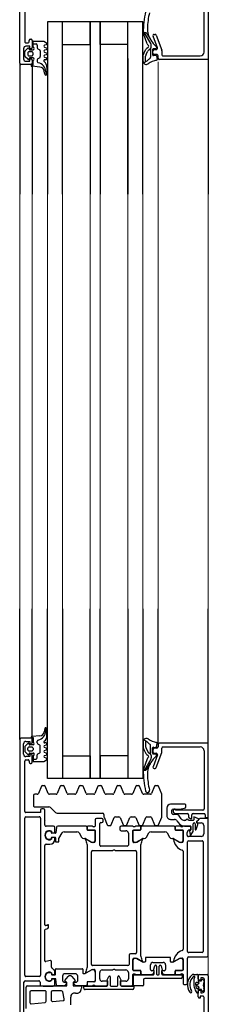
# Model space of a CAD drawing. Header units: millimetres. Extents: x -2286 to 43533, y -13832 to 14981.
# Tile 26 of 77: x 10125 to 10200, y -3923 to -3531. Entities that reach past the tile are written whole.
import ezdxf

# ---------------------------------------------------------------- set-up
doc = ezdxf.new("R2010")
doc.units = ezdxf.units.MM
doc.layers.add('A-DETL-GENF', color=92, linetype='Continuous', lineweight=18)
doc.layers.add('A-DOOR', color=31, linetype='Continuous', lineweight=25)

# ---------------------------------------------------------------- blocks, each defined once
blk = doc.blocks.new('Schueco_FWS_ADS-75-SimplySmart_inw_Family-02 - FWS SI insert unit 90-1646352-4_piętro II PT - projektowany')
at = {"layer": 'A-DETL-GENF'}
for p, q in [((747, 9), (-747, 9)), ((546, 4), (355.5, 4)), ((546, -2), (355.5, -2)), ((546, -8), (355.5, -8)), ((546, -19), (355.5, -19)), ((546, -23), (355.5, -23)), ((546, -34), (355.5, -34)), ((546, -40), (355.5, -40)), ((355.5, -46), (591.13, -46)), ((-756, -66), (756, -66))]:
    blk.add_line(p, q, dxfattribs=at)
at = {"layer": 'A-DOOR'}
for p, q in [((321.5, 9), (203.5, 9)), ((321.5, 9), (373.5, 9)), ((322, 4.5), (322, 8.5)), ((590.5, 9), (538.5, 9)), ((590, 4.5), (590, 8.5)), ((590.5, 9), (676.5, 9)), ((212.1, 7.3), (225, 7.3)), ((214.5, 6.45), (223, 6.45)), ((216.3, 4.4), (216.88, -1.1)), ((221, 4.95), (216.8, 4.95)), ((221.5, -1.05), (221.5, 4.45)), ((225.5, 6.8), (225.5, 1.4)), ((227.2, 1.2), (227.2, 6.5)), ((227.7, 7), (290.2, 7)), ((290.7, 6.5), (290.7, 1.2)), ((292.9, 7), (312.9, 7)), ((311.9, 4.7), (311.9, 4.5)), ((312.9, 5.2), (312.4, 5.2)), ((312.4, 4), (315.2, 4)), ((313.4, 6.5), (313.4, 5.7)), ((316.53, 6.85), (315.49, 5.81)), ((315.7, 7.5), (319.7, 7.5)), ((315.7, 5.3), (315.8, 5.3)), ((316.1, 5), (316.1, 3.7)), ((318.52, 7), (316.88, 7)), ((316.9, 4.2), (316.9, 5.3)), ((317.4, 5.8), (318, 5.8)), ((318.5, 5.3), (318.5, 4.2)), ((319.91, 5.81), (318.87, 6.85)), ((319.3, 3.7), (319.3, 5)), ((319.6, 5.3), (319.7, 5.3)), ((320.2, 4), (321.5, 4)), ((322.97, 1.03), (322.7, 4.1)), ((322.72, 4), (373.5, 4)), ((589.28, 4), (538.5, 4)), ((589.03, 1.03), (589.3, 4.1)), ((591.8, 4), (590.5, 4)), ((592.09, 5.81), (593.13, 6.85)), ((596.3, 7.5), (592.3, 7.5)), ((592.4, 5.3), (592.3, 5.3)), ((592.7, 3.7), (592.7, 5)), ((593.48, 7), (595.12, 7)), ((593.5, 5.3), (593.5, 4.2)), ((594.6, 5.8), (594, 5.8)), ((595.1, 4.2), (595.1, 5.3)), ((595.47, 6.85), (596.51, 5.81)), ((595.9, 5), (595.9, 3.7)), ((596.3, 5.3), (596.2, 5.3)), ((599.6, 4), (596.8, 4)), ((598.6, 6.5), (598.6, 5.7)), ((619.1, 7), (599.1, 7)), ((599.1, 5.2), (599.6, 5.2)), ((600.1, 4.7), (600.1, 4.5)), ((223.5, 0.4), (223.5, -4.5)), ((225, 0.9), (224, 0.9)), ((290.2, 0.7), (227.7, 0.7)), ((293.9, -0.5), (293.9, 0.2)), ((294.7, 3), (294.7, -2.59)), ((299.2, 3.5), (295.2, 3.5)), ((299.7, 2.03), (299.7, 3)), ((302.89, 0.38), (300.01, 1.57)), ((315.1, 3.7), (313, 3.7)), ((313.72, 3.7), (313.72, 2.5)), ((314.22, 2), (315.33, 2)), ((315.76, 1.75), (316.17, 1.05)), ((316.6, 0.8), (318.84, 0.8)), ((318, 3.7), (317.4, 3.7)), ((319.27, 1.05), (319.68, 1.75)), ((320.11, 2), (320.76, 2)), ((591.89, 2), (591.24, 2)), ((592.73, 1.05), (592.32, 1.75)), ((595.4, 0.8), (593.16, 0.8)), ((594, 3.7), (594.6, 3.7)), ((596.23, 1.75), (595.83, 1.05)), ((597.78, 2), (596.67, 2)), ((596.9, 3.7), (599, 3.7)), ((598.28, 3.7), (598.28, 2.5)), ((217.38, -1.55), (221, -1.55)), ((221, -3.55), (217.69, -3.55)), ((225.88, -3.7), (225.54, -3.7)), ((226.1, -3.6), (225.74, -3.6)), ((226.3, -5.22), (226.3, -3.8)), ((227.9, -3.8), (227.9, -5.05)), ((228.46, -3.6), (228.1, -3.6)), ((228.66, -3.7), (228.32, -3.7)), ((230.9, -3.6), (233.2, -3.6)), ((233.49, -3.24), (233.13, -1.36)), ((233.42, -1), (245.8, -1)), ((246, -1.2), (246, -1.3)), ((247.2, -2.5), (247.55, -2.5)), ((247.7, -1), (279.3, -1)), ((279.8, -1.5), (279.8, -3)), ((282.18, -3.7), (281.84, -3.7)), ((282.04, -3.6), (282.4, -3.6)), ((282.6, -3.8), (282.6, -5.05)), ((284.2, -5.22), (284.2, -3.8)), ((284.4, -3.6), (284.76, -3.6)), ((284.96, -3.7), (284.62, -3.7)), ((287, -4.5), (287, -1.5)), ((287.5, -1), (288.4, -1)), ((289.4, -1), (293.4, -1)), ((294.41, -3.29), (292.49, -5.21)), ((299.7, -5.47), (299.7, -2.83)), ((300.01, -2.37), (302.89, -1.18)), ((303.2, -0.02), (303.2, -0.78)), ((314.09, -1.5), (314.31, -0.9)), ((315.09, -0.9), (315.31, -1.5)), ((316.09, -1.5), (316.31, -0.9)), ((317.09, -0.9), (317.31, -1.5)), ((318.09, -1.5), (318.31, -0.9)), ((319.09, -0.9), (319.31, -1.5)), ((320.1, -1.4), (320.1, -1)), ((323.09, -1.8), (325.76, -1.8)), ((325.84, -1.01), (324.58, -0.76)), ((325.74, -1.58), (326.01, -1.72)), ((586.26, -1.58), (585.99, -1.72)), ((586.16, -1.01), (587.42, -0.76)), ((588.91, -1.8), (586.24, -1.8)), ((591.9, -1.4), (591.9, -1)), ((592.91, -0.9), (592.69, -1.5)), ((593.91, -1.5), (593.69, -0.9)), ((594.91, -0.9), (594.69, -1.5)), ((595.91, -1.5), (595.69, -0.9)), ((596.91, -0.9), (596.69, -1.5)), ((597.91, -1.5), (597.69, -0.9)), ((217.2, -4.1), (217.64, -8.29)), ((221.5, -7.63), (221.5, -4.05)), ((223.5, -8.46), (223.5, -5.83)), ((223.68, -5.63), (226.12, -5.42)), ((224, -5), (225.91, -5)), ((226.11, -4.82), (226.17, -4.03)), ((228.02, -4.03), (228.09, -4.82)), ((228.1, -5.25), (230.1, -5.25)), ((228.29, -5), (228.65, -5)), ((230.3, -5.45), (230.3, -15.85)), ((280.7, -5.45), (280.7, -6.35)), ((282.4, -5.25), (280.9, -5.25)), ((281.8, -5), (282.21, -5)), ((282.41, -4.82), (282.47, -4.03)), ((284.32, -4.03), (284.39, -4.82)), ((286.54, -5.61), (284.38, -5.42)), ((284.59, -5), (286.5, -5)), ((287, -17.29), (287, -6.1)), ((292.2, -5.91), (292.2, -24)), ((302.89, -7.12), (300.01, -5.93)), ((303.2, -7.52), (303.2, -8.28)), ((218.24, -8.72), (221.1, -8.11)), ((224.68, -9.54), (224.24, -9.42)), ((225, -8.55), (225, -9.3)), ((227.3, -8.05), (225.5, -8.05)), ((225.64, -8.96), (227.16, -10.23)), ((228.3, -13.05), (228.3, -9.05)), ((284.8, -8.69), (284.8, -13.75)), ((299.7, -12.97), (299.7, -10.33)), ((300.01, -9.87), (302.89, -8.68)), ((373.5, -8), (306, -8)), ((538.5, -8), (607, -8)), ((223.5, -17.29), (223.5, -13.64)), ((224.24, -12.68), (224.68, -12.56)), ((225, -12.8), (225, -13.55)), ((225.5, -14.05), (227.3, -14.05)), ((227.16, -11.77), (225.64, -13.04)), ((284.3, -14.62), (282.6, -15.6)), ((302.89, -14.62), (300.01, -13.43)), ((303.2, -15.02), (303.2, -15.78)), ((222, -35.9), (222, -17)), ((223.5, -18.1), (223.5, -20)), ((224.79, -17.8), (223.8, -17.8)), ((224.8, -17.79), (224, -17.79)), ((225.09, -20.8), (225.09, -18.1)), ((225.1, -20.49), (225.1, -18.09)), ((228.4, -16.25), (228.4, -16.91)), ((228.47, -17.16), (229.81, -19.49)), ((230.1, -16.05), (228.6, -16.05)), ((279.67, -17.8), (230.82, -17.8)), ((232, -19.5), (276.8, -19.5)), ((282.03, -17.16), (280.69, -19.49)), ((282.1, -16.47), (282.1, -16.91)), ((285.4, -20.49), (285.4, -18.09)), ((285.41, -18.1), (285.41, -20.8)), ((285.7, -17.79), (286.5, -17.79)), ((286.7, -17.8), (285.71, -17.8)), ((287, -20), (287, -18.1)), ((299.7, -20.47), (299.7, -17.83)), ((300.01, -17.37), (302.89, -16.18)), ((223.5, -21), (223.5, -25.4)), ((223.7, -20.28), (223.7, -20.72)), ((229.5, -21), (225.29, -21)), ((228.94, -20.99), (225.6, -20.99)), ((226.3, -22.8), (228.8, -22.8)), ((231.5, -34), (231.5, -20)), ((277.3, -20), (277.3, -28)), ((279, -33.7), (279, -23.3)), ((279.5, -22.8), (288, -22.8)), ((285.21, -21), (281, -21)), ((281.56, -20.99), (284.9, -20.99)), ((286.8, -20.72), (286.8, -20.28)), ((289.5, -21), (287, -21)), ((288.5, -23.3), (288.5, -23.7)), ((290, -23.7), (290, -21.5)), ((302.89, -22.12), (300.01, -20.93)), ((303.2, -22.52), (303.2, -23.28)), ((223.4, -27.3), (223.4, -29.7)), ((227.1, -27), (223.7, -27)), ((223.9, -26), (225.4, -26)), ((225.8, -25.74), (227.23, -26.4)), ((227.4, -26.67), (227.4, -26.7)), ((229.8, -23.8), (229.8, -28)), ((287.2, -26.28), (287.2, -26.92)), ((290.61, -24.54), (287.51, -25.82)), ((287.51, -27.38), (290.39, -28.57)), ((289, -24.2), (289.5, -24.2)), ((291.7, -24.5), (290.8, -24.5)), ((299.7, -27.97), (299.7, -25.33)), ((300.01, -24.87), (302.89, -23.68)), ((223.7, -30), (227.1, -30)), ((225.4, -31), (223.9, -31)), ((227.23, -30.6), (225.8, -31.26)), ((227.4, -30.3), (227.4, -30.33)), ((229.8, -29), (229.8, -33.2)), ((277.3, -29), (277.3, -37)), ((285.2, -31.3), (285.2, -33.2)), ((286.5, -30.8), (285.7, -30.8)), ((287, -36), (287, -31.3)), ((290.39, -30.89), (287.51, -32.09)), ((290.7, -29.03), (290.7, -30.43)), ((302.89, -29.62), (300.01, -28.43)), ((300.01, -32.37), (302.89, -31.18)), ((303.2, -30.02), (303.2, -30.78)), ((223.5, -31.6), (223.5, -35.5)), ((228.8, -34.2), (226.3, -34.2)), ((235.7, -34.5), (232, -34.5)), ((236.2, -37), (236.2, -35)), ((284.2, -34.2), (279.5, -34.2)), ((287.2, -32.55), (287.2, -33.18)), ((287.51, -33.64), (290.39, -34.84)), ((299.7, -35.47), (299.7, -32.83)), ((373.5, -34), (306, -34)), ((538.5, -34), (607, -34)), ((592.46, -34), (538.5, -34)), ((223.5, -39.95), (223.5, -36.55)), ((223.8, -36.25), (227.6, -36.25)), ((224, -36), (228, -36)), ((227.9, -36.55), (227.9, -44.15)), ((228, -37), (228, -38.9)), ((228.2, -36.28), (228.2, -36.72)), ((229.59, -38.9), (229.59, -36.2)), ((229.6, -36.51), (229.6, -38.91)), ((229.79, -36), (234, -36)), ((233.44, -36.01), (230.1, -36.01)), ((232.97, -39.84), (234.31, -37.51)), ((276.8, -37.5), (236.7, -37.5)), ((280.69, -37.51), (282.03, -39.84)), ((281, -36), (285.21, -36)), ((284.9, -36.01), (281.56, -36.01)), ((285.4, -38.91), (285.4, -36.51)), ((285.41, -36.2), (285.41, -38.9)), ((286.8, -36.72), (286.8, -36.28)), ((287, -38.9), (287, -37)), ((287.2, -38.82), (287.2, -39.45)), ((290.39, -37.16), (287.51, -38.36)), ((290.7, -35.3), (290.7, -36.7)), ((302.89, -37.12), (300.01, -35.93)), ((300.01, -39.87), (302.89, -38.68)), ((303.2, -37.52), (303.2, -38.28)), ((225.9, -40.25), (223.8, -40.25)), ((226.4, -55.15), (226.4, -40.75)), ((228, -39.71), (228, -43.41)), ((228.3, -39.2), (229.29, -39.2)), ((229.3, -39.21), (228.5, -39.21)), ((230, -43), (231.8, -43)), ((232.9, -40.8), (232.9, -40.09)), ((234.6, -41), (233.1, -41)), ((234.8, -50.8), (234.8, -41.2)), ((235.32, -39.2), (279.67, -39.2)), ((282.1, -40.09), (282.1, -40.53)), ((282.6, -41.4), (284.3, -42.38)), ((286.5, -39.21), (285.7, -39.21)), ((285.71, -39.2), (286.7, -39.2)), ((287, -52.29), (287, -39.71)), ((287.51, -39.91), (290.39, -41.11)), ((290.7, -41.57), (290.7, -42.97)), ((299.7, -42.97), (299.7, -40.33)), ((313.62, -43.15), (309.33, -40.63)), ((309.64, -41.53), (312.03, -42.97)), ((313.8, -41.63), (309.66, -40.21)), ((315.5, -41.55), (315.1, -42.1)), ((317.56, -40.3), (315.89, -41.21)), ((317.84, -41.29), (316.66, -41.93)), ((320.78, -40.15), (318.13, -40.15)), ((320.9, -41.08), (318.66, -41.08)), ((320.6, -41.61), (321.34, -40.31)), ((591.4, -41.61), (590.66, -40.31)), ((591.1, -41.08), (593.34, -41.08)), ((591.22, -40.15), (593.87, -40.15)), ((594.16, -41.29), (595.34, -41.93)), ((594.44, -40.3), (596.11, -41.21)), ((596.5, -41.55), (596.9, -42.1)), ((598.2, -41.63), (602.34, -40.21)), ((598.38, -43.15), (602.67, -40.63)), ((602.36, -41.53), (599.97, -42.97)), ((227.9, -45.7), (227.9, -46.2)), ((231.36, -45.4), (228.2, -45.4)), ((228.2, -46.5), (231.36, -46.5)), ((228.74, -44.37), (229.18, -44.49)), ((229.5, -44.25), (229.5, -43.5)), ((229.76, -44.23), (231.43, -44.68)), ((231.66, -44.97), (231.66, -45.1)), ((231.66, -46.8), (231.66, -46.93)), ((232.8, -44), (232.8, -48)), ((284.8, -43.25), (284.8, -48.75)), ((287.2, -45.08), (287.2, -45.72)), ((290.39, -43.43), (287.51, -44.62)), ((287.51, -46.18), (290.61, -47.46)), ((299.79, -47.46), (302.89, -46.18)), ((302.89, -44.62), (300.01, -43.43)), ((303.2, -45.02), (303.2, -45.78)), ((310, -44.5), (310, -44.82)), ((310.33, -45.29), (316.32, -47.47)), ((315.33, -45.73), (310.67, -44.03)), ((315.1, -43.29), (314.12, -43.29)), ((315.01, -45.4), (315.28, -45.4)), ((315.58, -45.14), (315.71, -44.11)), ((316, -43.85), (318.11, -43.85)), ((316, -44.5), (316, -45.26)), ((317.5, -44), (316.5, -44)), ((318, -45.5), (318, -44.5)), ((318.41, -44.19), (318.3, -45.09)), ((319.5, -46), (318.5, -46)), ((318.54, -45.42), (319.93, -45.69)), ((319.5, -46), (373.5, -46)), ((593.46, -45.42), (592.07, -45.69)), ((592.5, -46), (593.5, -46)), ((593.59, -44.19), (593.7, -45.09)), ((595.99, -43.85), (593.89, -43.85)), ((594, -45.5), (594, -44.5)), ((594.5, -44), (595.5, -44)), ((601.67, -45.29), (595.68, -47.47)), ((596, -44.5), (596, -45.26)), ((596.42, -45.14), (596.29, -44.11)), ((596.67, -45.73), (601.33, -44.03)), ((596.99, -45.4), (596.72, -45.4)), ((596.9, -43.29), (597.87, -43.29)), ((602, -44.5), (602, -44.82)), ((227.9, -47.75), (227.9, -55.35)), ((228, -48.59), (228, -52.29)), ((229.5, -47.45), (228.2, -47.45)), ((229.18, -47.51), (228.74, -47.63)), ((229.5, -48.5), (229.5, -47.75)), ((231.43, -47.22), (229.76, -47.67)), ((231.8, -49), (230, -49)), ((284.3, -49.62), (282.6, -50.6)), ((290.8, -47.5), (299.6, -47.5)), ((294.2, -49.5), (291.2, -49.5)), ((316.49, -47.5), (318, -47.5)), ((318.5, -48), (318.5, -62.8)), ((593.5, -48), (593.5, -62.8)), ((595.51, -47.5), (594, -47.5)), ((228, -53.1), (228, -55)), ((229.29, -52.8), (228.3, -52.8)), ((228.5, -52.79), (229.3, -52.79)), ((229.59, -55.8), (229.59, -53.1)), ((229.6, -53.09), (229.6, -55.49)), ((232.9, -51.91), (232.9, -51.2)), ((234.31, -54.49), (232.97, -52.16)), ((233.1, -51), (234.6, -51)), ((282.03, -52.16), (280.69, -54.49)), ((282.1, -51.47), (282.1, -51.91)), ((285.4, -55.49), (285.4, -53.09)), ((285.41, -53.1), (285.41, -55.8)), ((285.7, -52.79), (286.5, -52.79)), ((286.7, -52.8), (285.71, -52.8)), ((287, -55), (287, -53.1)), ((289.17, -53.52), (288.33, -54.1)), ((289.7, -51), (289.7, -52.49)), ((289.94, -55.23), (291.06, -54.45)), ((291.7, -53.22), (291.7, -52)), ((292, -53.12), (292, -57.6)), ((292.37, -52.27), (292.05, -52.89)), ((292.2, -51.5), (293.3, -51.5)), ((293.2, -52), (292.82, -52)), ((293.7, -52.8), (293.7, -52.5)), ((295.7, -56.8), (295.7, -51)), ((224, -56.5), (224, -57.2)), ((228, -56), (224.5, -56)), ((224.5, -57.7), (234.5, -57.7)), ((227.6, -55.65), (226.9, -55.65)), ((228.2, -55.28), (228.2, -55.72)), ((234, -56), (229.79, -56)), ((230.1, -55.99), (233.44, -55.99)), ((235, -58.2), (235, -65.5)), ((236.7, -63.5), (236.7, -58.2)), ((237.2, -57.7), (280.7, -57.7)), ((277, -56), (238, -56)), ((285.21, -56), (281, -56)), ((281.2, -58.2), (281.2, -63.5)), ((281.56, -55.99), (284.9, -55.99)), ((282.9, -63.2), (282.9, -58.1)), ((283.4, -57.6), (284.5, -57.6)), ((285.16, -58.58), (283.5, -58.74)), ((286.8, -55.72), (286.8, -55.28)), ((287, -58.5), (287, -56)), ((287.05, -56.56), (287.05, -58.85)), ((289.3, -57.1), (289.3, -56.46)), ((289.3, -60), (289.3, -58.1)), ((291.5, -58.1), (290.58, -58.1)), ((294.63, -57), (295.5, -57)), ((219.1, -62), (221.2, -62)), ((226.2, -62), (227.5, -62)), ((228, -62.5), (228, -65.5)), ((283.42, -59.11), (284.68, -59.88)), ((284.94, -59.95), (287.9, -59.95)), ((285.38, -58.85), (285.38, -58.78)), ((286.85, -59.05), (285.58, -59.05)), ((285.64, -61.14), (287.67, -61.84)), ((287.9, -60.75), (285.7, -60.75)), ((292, -60), (292, -64.3)), ((206, -64.3), (218.9, -64.3)), ((221.76, -64.21), (221.52, -63.97)), ((221.7, -64.5), (225.7, -64.5)), ((222.27, -64.3), (221.97, -64.3)), ((225.43, -64.3), (225.13, -64.3)), ((225.88, -63.97), (225.64, -64.21)), ((280.7, -64), (237.2, -64)), ((287.3, -64.2), (283.9, -64.2)), ((317, -64.3), (293.9, -64.3)), ((320, -66), (373.5, -66)), ((593.5, -66), (538.5, -66)), ((595, -64.3), (618.1, -64.3))]:
    blk.add_line(p, q, dxfattribs=at)
at = {"layer": 'A-DOOR', "flags": 128}
for points in [[(223.5, 5.95), (223.5, -0.3), (223.3, -0.3), (223.3, -4.3), (223.5, -4.3), (223.5, -9.7), (225, -9.7), (225.16, -9.11)], [(293.4, 0.7), (292.4, 0.7), (292.4, 6.5)], [(315.7, 4.5), (315.7, 5), (314.7, 5), (314.7, 6.5)], [(320.7, 6.5), (320.7, 5), (319.7, 5), (319.7, 4.5)], [(322.3, 4.5), (322.3, 3.7), (320.3, 3.7)], [(589.7, 4.5), (589.7, 3.7), (591.7, 3.7)], [(591.3, 6.5), (591.3, 5), (592.3, 5), (592.3, 4.5)], [(596.3, 4.5), (596.3, 5), (597.3, 5), (597.3, 6.5)], [(312.7, 3.4), (312.7, -0.6), (313.35, -1.6)], [(599.3, 3.4), (599.3, -0.6), (598.65, -1.6)], [(247.75, -2.3), (247.75, -2.23), (247.5, -1.9), (247.5, -1.2)], [(373.5, -40), (306, -40), (306, -2), (373.5, -2)], [(538.5, -40), (607, -40), (607, -2), (538.5, -2)], [(280.9, -6.55), (282.05, -6.55), (284.3, -7.82)], [(315, -8), (315, -19), (306, -19), (373.5, -19)], [(598, -8), (598, -19), (607, -19), (538.5, -19)], [(225.16, -12.89), (225, -12.3), (223.5, -12.3), (223.5, -15.55), (222.5, -15.55)], [(222.5, -16.5), (223.4, -16.5), (223.4, -25.5)], [(228.62, -17.41), (230, -19.8), (230, -20.5)], [(280.5, -20.5), (280.5, -19.8), (281.88, -17.41)], [(315, -34), (315, -23), (306, -23), (373.5, -23)], [(598, -34), (598, -23), (607, -23), (538.5, -23)], [(224, -25.9), (225.3, -25.9), (225.3, -23.8)], [(225.3, -33.2), (225.3, -31.1), (224, -31.1)], [(223.4, -31.5), (223.4, -36.4), (222.5, -36.4)], [(234.5, -36.5), (234.5, -37.2), (233.12, -39.59)], [(281.88, -39.59), (280.5, -37.2), (280.5, -36.5)], [(316.11, -42.41), (315.73, -43.03), (319.09, -43.03)], [(595.89, -42.41), (596.27, -43.03), (592.91, -43.03)], [(228.2, -44.45), (229.5, -44.45), (229.51, -44.39)], [(291.5, -64.8), (290.5, -64.8), (290.5, -66), (320, -66), (320, -46.5)], [(620.5, -64.8), (621.5, -64.8), (621.5, -66), (592, -66), (592, -46.5)], [(233.12, -52.41), (234.5, -54.8), (234.5, -55.5)], [(280.5, -55.5), (280.5, -54.8), (281.88, -52.41)], [(293.4, -63.8), (293.4, -53), (293.5, -53)], [(293.8, -52), (293.8, -54.5), (294.13, -56.58)], [(285.5, -58.6), (285.5, -59), (286.5, -59)], [(290.4, -58.21), (290.02, -58.96), (290, -59.5), (291.5, -59.5)], [(227.5, -66), (141, -66), (141, -62.6), (142.1, -61.5), (142.7, -61.5), (142.7, -63.2)], [(219.4, -63.8), (219.4, -62.8), (218.6, -62.8), (218.6, -62.5)], [(221.7, -63.3), (222, -63.3), (222, -62), (220.6, -62)], [(221.7, -62.5), (221.7, -63), (220.7, -63), (220.7, -63.5)], [(227.5, -62), (225.4, -62), (225.4, -63.3), (225.7, -63.3)], [(226.7, -63.5), (226.7, -63), (225.7, -63), (225.7, -62.5)], [(228, -60.06), (228, -60.15), (228, -61.5)], [(235.5, -66), (290, -66), (290, -62.6), (288.9, -61.5), (288.3, -61.5), (288.3, -63.2)], [(288.35, -61.5), (289, -61.5), (289.54, -62.12)], [(289.88, -62.06), (290.7, -60.2), (289.5, -60.2)]]:
    blk.add_lwpolyline(points, dxfattribs=at)
for points in [[(222.8, -62.27), (222.4, -62.13), (222.46, -61.49), (222.4, -62.13)], [(224.23, -62.12), (223.7, -60.99), (223.17, -62.12), (223.7, -60.99)], [(224.83, -61.15), (225, -62.13), (224.6, -62.27), (225, -62.13)]]:
    blk.add_lwpolyline(points, close=True, dxfattribs=at)
at = {"layer": 'A-DOOR'}
for centre, radius, start, end in [((321.5, 8.5), 0.5, 360, 90), ((590.5, 8.5), 0.5, 90, 180), ((216.8, 4.45), 0.5, 90, 186), ((221, 4.45), 0.5, 360, 90), ((223, 5.95), 0.5, 0, 90), ((225, 6.8), 0.5, 360, 90), ((227.7, 6.5), 0.5, 90, 180), ((290.2, 6.5), 0.5, 360, 90), ((292.9, 6.5), 0.5, 90, 180), ((312.4, 4.7), 0.5, 90, 180), ((312.4, 4.5), 0.5, 180, 270), ((312.9, 6.5), 0.5, 360, 90), ((312.9, 5.7), 0.5, 270, 0), ((315.7, 6.5), 1, 90, 180), ((315.2, 4.5), 0.5, 270, 360), ((315.7, 5.6), 0.3, 134.9981, 270.0001), ((315.8, 5), 0.3, 0, 90), ((316.88, 6.5), 0.5, 90, 135.0277), ((317.4, 5.3), 0.5, 89.9979, 180.0021), ((317.4, 4.2), 0.5, 179.9989, 270.0011), ((318, 5.3), 0.5, 359.9979, 90.0021), ((318, 4.2), 0.5, 269.9989, 0.0011), ((318.52, 6.5), 0.5, 44.9798, 90), ((319.6, 5), 0.3, 90, 180), ((319.7, 6.5), 1, 0, 90), ((319.7, 5.6), 0.3, 270.0055, 44.9966), ((320.2, 4.5), 0.5, 180, 270), ((321.5, 4.5), 0.5, 270, 0), ((322.3, 4.1), 0.4, 0.0006, 89.9999), ((589.7, 4.1), 0.4, 90.0001, 179.9994), ((590.5, 4.5), 0.5, 180, 270), ((592.3, 6.5), 1, 90, 180), ((591.8, 4.5), 0.5, 270, 360), ((592.3, 5.6), 0.3, 135.0034, 269.9945), ((592.4, 5), 0.3, 360, 90), ((593.48, 6.5), 0.5, 90, 135.0202), ((594, 5.3), 0.5, 89.9979, 180.0021), ((594, 4.2), 0.5, 179.9989, 270.0011), ((594.6, 5.3), 0.5, 359.9979, 90.0021), ((594.6, 4.2), 0.5, 269.9989, 0.0011), ((595.12, 6.5), 0.5, 44.9723, 90), ((596.2, 5), 0.3, 90, 180), ((596.3, 6.5), 1, 360, 90), ((596.3, 5.6), 0.3, 269.9999, 45.0019), ((596.8, 4.5), 0.5, 180, 270), ((599.1, 6.5), 0.5, 90, 180), ((599.1, 5.7), 0.5, 180, 270), ((599.6, 4.7), 0.5, 360, 90), ((599.6, 4.5), 0.5, 270, 360), ((224, 0.4), 0.5, 90, 180), ((225, 1.4), 0.5, 270, 0), ((227.7, 1.2), 0.5, 180, 270), ((290.2, 1.2), 0.5, 270, 0), ((293.4, 0.2), 0.5, 0, 90), ((295.2, 3), 0.5, 89.9999, 179.9999), ((299.2, 3), 0.5, 359.9999, 89.9999), ((300.2, 2.03), 0.5, 179.9999, 247.4999), ((302.7, -0.08), 0.5, 7.1452, 67.4999), ((313, 3.4), 0.3, 90, 180), ((314.22, 2.5), 0.5, 180, 270), ((315.6, 3.7), 0.5, 180.0006, 0.0006), ((315.33, 1.5), 0.5, 30, 90), ((316.6, 1.3), 0.5, 210, 270), ((318.84, 1.3), 0.5, 270, 330), ((319.8, 3.7), 0.5, 180, 0), ((320.11, 1.5), 0.5, 90, 150), ((320.76, 1.5), 0.5, 12.1266, 90), ((324.97, 2.44), 3.81, 192.6599, 268.1005), ((324.96, 1.2), 2, 185.0082, 258.9975), ((587.03, 2.44), 3.81, 271.8995, 347.3401), ((587.04, 1.2), 2, 281.0025, 354.9918), ((591.24, 1.5), 0.5, 90, 167.8734), ((592.2, 3.7), 0.5, 180, 360), ((591.89, 1.5), 0.5, 30, 90), ((593.16, 1.3), 0.5, 210, 270), ((595.4, 1.3), 0.5, 270, 330), ((596.4, 3.7), 0.5, 179.9994, 359.9994), ((596.67, 1.5), 0.5, 90, 150), ((597.78, 2.5), 0.5, 270, 360), ((599, 3.4), 0.3, 0, 90), ((217.38, -1.05), 0.5, 186, 270), ((217.69, -4.05), 0.5, 90, 186), ((221, -1.05), 0.5, 270, 0), ((221, -4.05), 0.5, 360, 90), ((227.1, -2.8), 1.8, 330, 210), ((227.1, -2.75), 1.6, 327.9154, 212.0846), ((225.88, -4), 0.3, 355, 90), ((226.1, -3.8), 0.2, 360, 90), ((228.1, -3.8), 0.2, 90, 180), ((228.32, -4), 0.3, 90, 185), ((228.65, -3), 2, 270, 333.8961), ((230.9, -4.1), 0.5, 90, 153.8961), ((233.42, -1.3), 0.3, 90, 191), ((233.2, -3.3), 0.3, 270, 11), ((245.8, -1.2), 0.2, 360, 90), ((247.2, -1.3), 1.2, 180, 270), ((247.7, -1.2), 0.2, 90, 180), ((247.55, -2.3), 0.2, 270, 360), ((247.55, -2.23), 0.2, 360, 45), ((279.3, -1.5), 0.5, 360, 90), ((281.8, -3), 2, 180, 270), ((283.4, -2.8), 1.8, 330, 210), ((283.4, -2.75), 1.6, 327.91, 212.09), ((282.18, -4), 0.3, 355, 90), ((282.4, -3.8), 0.2, 360, 90), ((284.4, -3.8), 0.2, 90, 180), ((284.62, -4), 0.3, 90, 185), ((287.5, -1.5), 0.5, 90, 180), ((288.9, -1.53), 0.725, 46.3972, 133.6028), ((293.4, -0.5), 0.5, 270, 360), ((293.7, -2.59), 1, 314.9999, 359.9999), ((300.2, -2.83), 0.5, 112.4999, 179.9999), ((302.7, -0.72), 0.5, 292.4999, 352.8547), ((313.7, -1.4), 0.4, 209.9997, 345.0005), ((314.7, -1), 0.4, 15.0002, 164.9998), ((315.7, -1.4), 0.4, 194.9996, 345.0004), ((316.7, -1), 0.4, 15.0002, 164.9998), ((317.7, -1.4), 0.4, 194.9996, 345.0004), ((318.7, -1), 0.4, 15.0002, 164.9998), ((319.7, -1.4), 0.4, 194.9997, 0.0002), ((320.5, -1), 0.4, 40.3208, 180), ((323.09, 1.2), 3, 220.3198, 270.0013), ((324.51, -4.78), 3.43, 68.9463, 84.3989), ((325.76, -1.4), 0.4, 269.9191, 78.9894), ((586.24, -1.4), 0.4, 101.0106, 270.0809), ((587.49, -4.78), 3.43, 95.6011, 111.0537), ((588.91, 1.2), 3, 269.9987, 319.6802), ((591.5, -1), 0.4, 360, 139.6792), ((592.3, -1.4), 0.4, 179.9998, 345.0003), ((593.3, -1), 0.4, 15.0002, 164.9998), ((594.3, -1.4), 0.4, 194.9996, 345.0004), ((595.3, -1), 0.4, 15.0002, 164.9998), ((596.3, -1.4), 0.4, 194.9996, 345.0004), ((597.3, -1), 0.4, 15.0002, 164.9998), ((598.3, -1.4), 0.4, 194.9995, 330.0003), ((221, -7.63), 0.5, 282, 360), ((224, -4.5), 0.5, 180, 270), ((223.7, -5.83), 0.2, 95, 180), ((225.91, -4.8), 0.2, 270, 355), ((226.1, -5.22), 0.2, 275, 0), ((228.1, -5.05), 0.2, 180, 270), ((228.29, -4.8), 0.2, 185, 270), ((230.1, -5.45), 0.2, 0, 90), ((280.9, -5.45), 0.2, 90, 180), ((280.9, -6.35), 0.2, 180, 270), ((282.05, -6.75), 0.2, 60, 90), ((282.21, -4.8), 0.2, 270, 355), ((282.4, -5.05), 0.2, 270, 360), ((284.4, -5.22), 0.2, 180, 265), ((283.8, -8.69), 1, 360, 60), ((284.59, -4.8), 0.2, 185, 270), ((286.5, -4.5), 0.5, 270, 360), ((286.5, -6.1), 0.5, 360, 85), ((293.2, -5.91), 1, 134.9999, 179.9999), ((300.2, -5.47), 0.5, 179.9999, 247.4999), ((302.7, -7.58), 0.5, 7.1452, 67.4999), ((217.07, 8.63), 20, 266.7837, 275.3952), ((218.13, -8.23), 0.5, 186, 282), ((219.09, -12.77), 1.5, 344.3113, 95.3952), ((224.5, -8.46), 1, 180, 255), ((224.75, -9.3), 0.25, 255, 0), ((225.5, -8.55), 0.5, 90, 180), ((225.45, -9.19), 0.3, 50, 165.0049), ((226.52, -11), 1, 310, 50), ((227.3, -9.05), 1, 360, 90), ((300.2, -10.33), 0.5, 112.4999, 179.9999), ((302.7, -8.22), 0.5, 292.4999, 352.8547), ((222.5, -13.55), 2, 169.3496, 270), ((224.5, -13.64), 1, 105, 180), ((224.75, -12.8), 0.25, 0, 105), ((225.5, -13.55), 0.5, 180, 270), ((225.45, -12.81), 0.3, 194.9951, 310), ((227.3, -13.05), 1, 270, 0), ((283.1, -16.47), 1, 120, 180), ((283.8, -13.75), 1, 300, 360), ((300.2, -12.97), 0.5, 179.9999, 247.4999), ((302.7, -15.08), 0.5, 7.1452, 67.4999), ((222.5, -17), 0.5, 90, 180), ((224, -17.29), 0.5, 180, 270), ((223.8, -18.1), 0.3, 90, 180), ((224.79, -18.1), 0.3, 0, 90), ((224.8, -18.09), 0.3, 0, 90), ((228.6, -16.25), 0.2, 90, 180), ((228.9, -16.91), 0.5, 180, 210), ((228.74, -17.34), 0.138, 84.6714, 210), ((228.29, -22.18), 5, 62.5097, 84.6714), ((228.94, -19.99), 1, 270, 30), ((230.1, -15.85), 0.2, 270, 0), ((230.82, -17.3), 0.5, 242.5097, 270), ((232, -20), 0.5, 90, 180), ((276.8, -20), 0.5, 0, 90), ((279.67, -17.3), 0.5, 270, 297.4903), ((282.21, -22.18), 5, 95.3286, 117.4903), ((281.56, -19.99), 1, 150, 270), ((281.76, -17.34), 0.138, 330, 95.3286), ((281.6, -16.91), 0.5, 330, 360), ((285.7, -18.09), 0.3, 90, 180), ((285.71, -18.1), 0.3, 90, 180), ((286.5, -17.29), 0.5, 270, 0), ((286.7, -18.1), 0.3, 0, 90), ((300.2, -17.83), 0.5, 112.4999, 179.9999), ((302.7, -15.72), 0.5, 292.4999, 352.8547), ((223.4, -20.28), 0.3, 0, 70.5288), ((223.4, -20.72), 0.3, 289.4712, 0), ((225.29, -20.8), 0.2, 180, 270), ((225.6, -20.49), 0.5, 180, 270), ((226.3, -23.8), 1, 90, 180), ((228.8, -23.8), 1, 360, 90), ((229.5, -20.5), 0.5, 270, 0), ((279.5, -23.3), 0.5, 90, 180), ((281, -20.5), 0.5, 180, 270), ((284.9, -20.49), 0.5, 270, 0), ((285.21, -20.8), 0.2, 270, 360), ((287.1, -20.28), 0.3, 109.4712, 180), ((287.1, -20.72), 0.3, 180, 250.5288), ((288, -23.3), 0.5, 0, 90), ((289.5, -21.5), 0.5, 0, 90), ((300.2, -20.47), 0.5, 179.9999, 247.4999), ((302.7, -22.58), 0.5, 7.1452, 67.4999), ((302.7, -23.22), 0.5, 292.4999, 352.8547), ((223.9, -25.5), 0.5, 180, 270), ((223.7, -27.3), 0.3, 90, 180), ((224, -25.4), 0.5, 180, 270), ((225.68, -26.01), 0.3, 65, 158.2882), ((227.1, -26.7), 0.3, 270, 0), ((227.1, -26.67), 0.3, 0, 65), ((287.7, -26.28), 0.5, 112.4999, 179.9999), ((287.7, -26.92), 0.5, 179.9999, 247.4999), ((289, -23.7), 0.5, 180, 270), ((289.5, -23.7), 0.5, 270, 0), ((290.8, -25), 0.5, 89.9999, 112.4999), ((291.7, -24), 0.5, 269.9999, 359.9999), ((300.2, -25.33), 0.5, 112.4999, 179.9999), ((223.7, -29.7), 0.3, 180, 270), ((223.9, -31.5), 0.5, 90, 180), ((224, -31.6), 0.5, 90, 180), ((225.68, -30.99), 0.3, 201.7118, 295), ((227.1, -30.3), 0.3, 0, 90), ((227.1, -30.33), 0.3, 295, 0), ((229.27, -28.5), 0.725, 316.3972, 43.6028), ((276.77, -28.5), 0.725, 316.3972, 43.6028), ((285.7, -31.3), 0.5, 90, 180), ((286.5, -31.3), 0.5, 0, 90), ((290.2, -29.03), 0.5, 359.9999, 67.4999), ((290.2, -30.43), 0.5, 292.4999, 359.9999), ((300.2, -27.97), 0.5, 179.9999, 247.4999), ((302.7, -30.08), 0.5, 7.1452, 67.4999), ((302.7, -30.72), 0.5, 292.4999, 352.8547), ((226.3, -33.2), 1, 180, 270), ((228.8, -33.2), 1, 270, 0), ((232, -34), 0.5, 180, 270), ((235.7, -35), 0.5, 0, 90), ((279.5, -33.7), 0.5, 180, 270), ((284.2, -33.2), 1, 270, 0), ((287.7, -32.55), 0.5, 112.4999, 179.9999), ((287.7, -33.18), 0.5, 179.9999, 247.4999), ((290.2, -35.3), 0.5, 359.9999, 67.4999), ((300.2, -32.83), 0.5, 112.4999, 179.9999), ((222.5, -35.9), 0.5, 180, 270), ((224, -35.5), 0.5, 180, 270), ((223.8, -36.55), 0.3, 90, 180), ((227.6, -36.55), 0.3, 0, 90), ((227.9, -36.28), 0.3, 360, 70.5288), ((227.9, -36.72), 0.3, 289.4712, 0), ((228.3, -38.9), 0.3, 180, 270), ((229.29, -38.9), 0.3, 270, 0), ((229.3, -38.91), 0.3, 270, 0), ((229.79, -36.2), 0.2, 90, 180), ((230.1, -36.51), 0.5, 90, 180), ((233.44, -37.01), 1, 330, 90), ((234, -36.5), 0.5, 0, 90), ((236.7, -37), 0.5, 180, 270), ((276.8, -37), 0.5, 270, 360), ((281, -36.5), 0.5, 90, 180), ((281.56, -37.01), 1, 90, 210), ((284.9, -36.51), 0.5, 0, 90), ((285.21, -36.2), 0.2, 360, 90), ((285.7, -38.91), 0.3, 180, 270), ((285.71, -38.9), 0.3, 180, 270), ((286.7, -38.9), 0.3, 270, 0), ((287.1, -36.28), 0.3, 109.4712, 180), ((287.1, -36.72), 0.3, 180, 250.5288), ((287.7, -38.82), 0.5, 112.4999, 179.9999), ((290.2, -36.7), 0.5, 292.4999, 359.9999), ((300.2, -35.47), 0.5, 179.9999, 247.4999), ((302.7, -37.58), 0.5, 7.1452, 67.4999), ((302.7, -38.22), 0.5, 292.4999, 352.8547), ((223.8, -39.95), 0.3, 180, 270), ((225.9, -40.75), 0.5, 0, 90), ((228.5, -39.71), 0.5, 90, 180), ((230, -43.5), 0.5, 90, 180), ((231.8, -44), 1, 0, 90), ((233.4, -40.09), 0.5, 150, 180), ((233.1, -40.8), 0.2, 180, 270), ((233.24, -39.66), 0.138, 150, 275.3286), ((232.79, -34.82), 5, 275.3286, 297.4903), ((234.6, -41.2), 0.2, 0, 90), ((235.32, -39.7), 0.5, 90, 117.4903), ((279.67, -39.7), 0.5, 62.5097, 90), ((282.21, -34.82), 5, 242.5097, 264.6714), ((281.76, -39.66), 0.138, 264.6714, 30), ((281.6, -40.09), 0.5, 0, 30), ((283.1, -40.53), 1, 180, 240), ((283.8, -43.25), 1, 0, 60), ((286.5, -39.71), 0.5, 0, 90), ((287.7, -39.45), 0.5, 179.9999, 247.4999), ((290.2, -41.57), 0.5, 359.9999, 67.4999), ((290.2, -42.97), 0.5, 292.4999, 359.9999), ((300.2, -40.33), 0.5, 112.4999, 179.9999), ((300.2, -42.97), 0.5, 179.9999, 247.4999), ((301.15, -41.84), 0.8, 103.4704, 285.301), ((308.33, -70.09), 29.94, 87.8817, 104.2277), ((308.32, -70.09), 28.34, 91.5223, 104.2144), ((307.78, -49.75), 8, 63.6139, 91.5286), ((310.03, -40.89), 0.75, 159.9851, 238.8937), ((309.4, -40.97), 0.8, 70.9899, 87.8894), ((306.09, -52.82), 11.5, 40.8482, 62.8303), ((313.54, -42.39), 0.8, 26.9556, 70.9899), ((314.69, -41.8), 0.5, 206.9556, 323.6334), ((315.16, -42.53), 0.764, 265.7355, 330.0671), ((316.47, -42.26), 1.2, 118.6334, 143.6334), ((317.47, -43.42), 1.7, 118.5366, 143.5366), ((318.13, -41.35), 1.2, 89.9961, 118.6334), ((318.66, -42.78), 1.7, 89.9272, 118.5366), ((319.09, -42.43), 0.6, 270, 326.6979), ((333.37, -53.98), 17.77, 136.2734, 140.8645), ((329.6, -47.34), 9.5, 145.949, 168.5732), ((320.25, -41.41), 0.4, 314.9639, 330.3746), ((320.73, -41.35), 1.2, 325.949, 88.0077), ((591.26, -41.35), 1.2, 91.9923, 214.051), ((582.4, -47.34), 9.5, 11.4268, 34.051), ((591.75, -41.41), 0.4, 209.6254, 225.0361), ((578.63, -53.98), 17.77, 39.1355, 43.7266), ((592.91, -42.43), 0.6, 213.3021, 270), ((593.34, -42.78), 1.7, 61.4634, 90.0728), ((593.87, -41.35), 1.2, 61.3666, 90.0039), ((594.53, -43.42), 1.7, 36.4634, 61.4634), ((595.53, -42.26), 1.2, 36.3666, 61.3666), ((596.84, -42.53), 0.764, 209.9329, 274.2645), ((597.3, -41.8), 0.5, 216.3666, 333.0444), ((605.91, -52.82), 11.5, 117.1697, 139.1518), ((598.46, -42.39), 0.8, 109.0101, 153.0444), ((604.22, -49.75), 8, 88.4714, 116.3861), ((602.6, -40.97), 0.8, 92.1106, 109.0101), ((601.97, -40.89), 0.75, 301.1063, 20.0149), ((603.67, -70.09), 29.94, 75.7723, 92.1183), ((603.68, -70.09), 28.34, 75.7856, 88.4777), ((228.2, -44.15), 0.3, 180, 270), ((228.2, -45.7), 0.3, 90, 180), ((228.2, -46.2), 0.3, 180, 270), ((229, -43.41), 1, 180, 255), ((229.25, -44.25), 0.25, 255, 0), ((229.71, -44.42), 0.2, 75, 170), ((231.36, -45.1), 0.3, 270, 0), ((231.36, -46.8), 0.3, 0, 90), ((231.36, -44.97), 0.3, 0, 75), ((231.36, -46.93), 0.3, 285, 0), ((287.7, -45.08), 0.5, 112.4999, 179.9999), ((287.7, -45.72), 0.5, 179.9999, 247.4999), ((302.7, -45.08), 0.5, 7.1452, 67.4999), ((302.7, -45.72), 0.5, 292.4999, 352.8547), ((310.5, -44.5), 0.5, 70, 180), ((310.5, -44.82), 0.5, 180, 250), ((314.12, -42.29), 1, 239.6164, 270), ((315.01, -45.1), 0.3, 220.8482, 270), ((315.28, -45.1), 0.3, 270, 352.9436), ((315.5, -45.26), 0.5, 250, 0), ((316, -44.15), 0.3, 90, 172.9436), ((316.5, -44.5), 0.5, 90, 180), ((317.5, -44.5), 0.5, 0, 90), ((318.5, -45.5), 0.5, 180, 270), ((318.11, -44.15), 0.3, 352.7923, 90), ((318.59, -45.13), 0.3, 171.882, 259.0059), ((319.5, -46.5), 0.5, 0, 90), ((319.99, -45.4), 0.3, 257.6435, 348.5732), ((592, -45.4), 0.3, 191.4268, 282.3565), ((592.5, -46.5), 0.5, 90, 180), ((593.4, -45.13), 0.3, 280.9941, 8.118), ((593.5, -45.5), 0.5, 270, 0), ((593.89, -44.15), 0.3, 90, 187.2077), ((594.5, -44.5), 0.5, 90, 180), ((595.5, -44.5), 0.5, 0, 90), ((595.99, -44.15), 0.3, 7.0564, 90), ((596.5, -45.26), 0.5, 180, 290), ((596.72, -45.1), 0.3, 187.0564, 270), ((596.99, -45.1), 0.3, 270, 319.1518), ((597.87, -42.29), 1, 270, 300.3836), ((601.5, -44.5), 0.5, 0, 110), ((601.5, -44.82), 0.5, 290, 360), ((228.2, -47.75), 0.3, 90, 180), ((229, -48.59), 1, 105, 180), ((229.25, -47.75), 0.25, 0, 105), ((230, -48.5), 0.5, 180, 270), ((229.71, -47.48), 0.2, 190, 285), ((231.8, -48), 1, 270, 0), ((234.6, -50.8), 0.2, 270, 0), ((283.1, -51.47), 1, 120, 180), ((283.8, -48.75), 1, 300, 0), ((291.2, -51), 1.5, 90, 180), ((290.8, -47), 0.5, 247.4999, 269.9999), ((294.2, -51), 1.5, 360, 90), ((299.6, -47), 0.5, 269.9999, 292.4999), ((316.49, -47), 0.5, 250, 270), ((318, -48), 0.5, 0, 90), ((594, -48), 0.5, 90, 180), ((595.51, -47), 0.5, 270, 290), ((228.5, -52.29), 0.5, 180, 270), ((228.3, -53.1), 0.3, 90, 180), ((229.29, -53.1), 0.3, 0, 90), ((229.3, -53.09), 0.3, 0, 90), ((233.1, -51.2), 0.2, 90, 180), ((233.4, -51.91), 0.5, 180, 210), ((233.24, -52.34), 0.138, 84.3774, 210), ((232.76, -57.18), 5, 17.7484, 84.3774), ((233.44, -54.99), 1, 270, 30), ((282.24, -57.18), 5, 95.6226, 162.2516), ((281.56, -54.99), 1, 150, 270), ((281.76, -52.34), 0.138, 330, 95.6226), ((281.6, -51.91), 0.5, 330, 0), ((285.7, -53.09), 0.3, 90, 180), ((285.71, -53.1), 0.3, 90, 180), ((286.5, -52.29), 0.5, 270, 0), ((286.7, -53.1), 0.3, 0, 90), ((290.05, -56.56), 3, 125, 180), ((288.45, -52.49), 1.25, 305, 360), ((290.2, -53.22), 1.5, 305, 360), ((292.2, -52), 0.5, 90, 180), ((292.5, -53.12), 0.5, 153, 180), ((292.82, -52.5), 0.5, 90, 153), ((293.2, -52.5), 0.5, 0, 90), ((293.3, -52), 0.5, 0, 90), ((293.5, -52.8), 0.2, 270, 0), ((221.2, -59), 0.45, 124.8585, 304.8585), ((223.91, -62.89), 5.19, 42.3901, 124.8585), ((223.91, -62.89), 4.29, 43.162, 124.8585), ((224.5, -56.5), 0.5, 90, 180), ((224.5, -57.2), 0.5, 180, 270), ((226.9, -55.15), 0.5, 180, 270), ((227.6, -55.35), 0.3, 270, 0), ((227.9, -55.28), 0.3, 360, 70.5288), ((227.9, -55.72), 0.3, 289.4712, 0), ((229.79, -55.8), 0.2, 180, 270), ((230.1, -55.49), 0.5, 180, 270), ((234, -55.5), 0.5, 270, 0), ((234.5, -58.2), 0.5, 0, 90), ((237.2, -58.2), 0.5, 90, 180), ((238, -55.5), 0.5, 197.7484, 270), ((277, -55.5), 0.5, 270, 342.2516), ((281, -55.5), 0.5, 180, 270), ((280.7, -58.2), 0.5, 360, 90), ((283.4, -58.1), 0.5, 90, 180), ((283.52, -58.94), 0.2, 95.5, 238.815), ((284.5, -58.6), 1, 360, 90), ((284.9, -55.49), 0.5, 270, 0), ((285.18, -58.78), 0.2, 0, 95.5), ((285.21, -55.8), 0.2, 270, 0), ((286.5, -58.5), 0.5, 270, 0), ((287.1, -55.28), 0.3, 109.4712, 180), ((287.1, -55.72), 0.3, 180, 250.5288), ((290.8, -56.46), 1.5, 125, 180), ((289.3, -57.6), 0.5, 270, 90), ((290.58, -58.3), 0.2, 90, 153), ((291.5, -57.6), 0.5, 270, 0), ((294.63, -56.5), 0.5, 189.0903, 270), ((295.5, -56.8), 0.2, 270, 0), ((219.1, -62.5), 0.5, 90, 180), ((221.6, -62), 1, 117.8642, 180), ((224.82, -68.1), 7.9, 80.8458, 117.8642), ((221.2, -62.5), 0.5, 0, 90), ((222.75, -61.52), 0.3, 107.4598, 175), ((222.75, -61.52), 0.3, 107.4598, 175), ((224.82, -68.1), 7.2, 98.9885, 107.4598), ((224.82, -68.1), 7.2, 98.9885, 107.4598), ((222.9, -61.99), 0.3, 250, 335), ((222.9, -61.99), 0.3, 250, 335), ((224.82, -68.1), 7.2, 92.4282, 98.9885), ((224.82, -68.1), 7.2, 92.4282, 98.9885), ((224.5, -61.99), 0.3, 205, 290), ((224.5, -61.99), 0.3, 205, 290), ((224.53, -61.21), 0.3, 10, 92.4282), ((224.53, -61.21), 0.3, 10, 92.4282), ((226.2, -62.5), 0.5, 90, 180), ((225.92, -61.29), 1, 49.3398, 80.8458), ((226.9, -60.15), 0.5, 229.3398, 282.6892), ((226.94, -60.35), 0.3, 282.6892, 26.8893), ((226.23, -60.71), 1.1, 26.8893, 43.162), ((227.5, -61.5), 0.5, 270, 0), ((227.5, -62.5), 0.5, 0, 90), ((227, -60.06), 1, 360, 42.3901), ((222.7, -60.29), 5.3, 360, 1.5104), ((284.94, -59.45), 0.5, 238.815, 270), ((285.58, -58.85), 0.2, 180, 270), ((285.7, -60.95), 0.2, 90, 251.0954), ((286.85, -58.85), 0.2, 270, 0), ((287.8, -61.46), 0.4, 251.0954, 336.1826), ((287.9, -60.35), 0.4, 270, 90), ((288.35, -61.7), 0.2, 90, 156.1826), ((289.5, -60), 0.2, 180, 270), ((289.69, -61.98), 0.2, 221.4237, 336.1613), ((290.2, -59.05), 0.2, 153, 180), ((291.5, -60), 0.5, 0, 90), ((218.9, -63.8), 0.5, 270, 0), ((221.7, -63.5), 1, 180, 270), ((221.8, -63.69), 0.4, 104.4775, 225), ((221.97, -64), 0.3, 225, 270), ((222.27, -63.8), 0.5, 270, 297.4893), ((223.7, -66.55), 2.6, 62.5107, 117.4893), ((225.13, -63.8), 0.5, 242.5107, 270), ((225.43, -64), 0.3, 270, 315), ((225.6, -63.69), 0.4, 315, 75.5225), ((225.7, -63.5), 1, 270, 0), ((227.5, -65.5), 0.5, 270, 360), ((235.5, -65.5), 0.5, 180, 270), ((237.2, -63.5), 0.5, 180, 270), ((280.7, -63.5), 0.5, 270, 0), ((283.9, -63.2), 1, 180, 270), ((287.3, -63.2), 1, 270, 360), ((291.5, -64.3), 0.5, 270, 0), ((293.9, -63.8), 0.5, 180, 270), ((317, -62.8), 1.5, 270, 360), ((595, -62.8), 1.5, 180, 270)]:
    blk.add_arc(centre, radius, start, end, dxfattribs=at)

msp = doc.modelspace()

# ---------------------------------------------------------------- block references
at = {"layer": 'A-DOOR', "rotation": 90.0000000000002}
msp.add_blockref('Schueco_FWS_ADS-75-SimplySmart_inw_Family-02 - FWS SI insert unit 90-1646352-4_piętro II PT - projektowany', (10133.76, -4138.76), dxfattribs=at)

doc.saveas('drawing.dxf')
